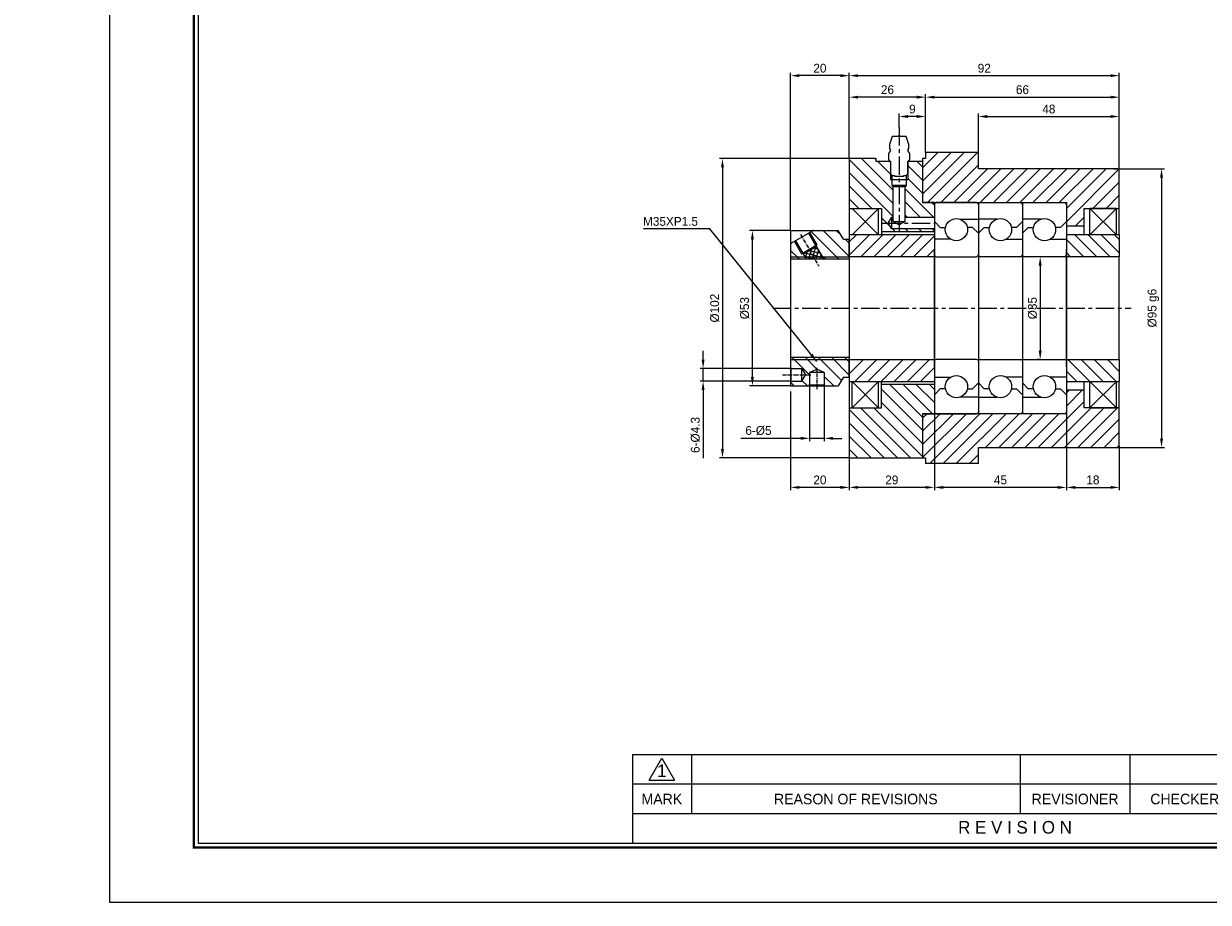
# Model space of a CAD drawing. Header units: millimetres. Extents: x -29 to 5648, y -387 to 3949.
# Tile 1 of 5: x -29 to 374, y 0 to 299. Entities that reach past the tile are written whole.
import ezdxf
from ezdxf.enums import TextEntityAlignment as Align

# ---------------------------------------------------------------- set-up
doc = ezdxf.new("R2010")
doc.units = ezdxf.units.MM
doc.linetypes.add('CENTER', pattern=[2, 1.25, -0.25, 0.25, -0.25])
doc.layers.get('0').update_dxf_attribs({"linetype": 'CONTINUOUS'})
doc.layers.get('Defpoints').update_dxf_attribs({"linetype": 'CONTINUOUS'})
for name, color, linetype in [('5', 7, 'CONTINUOUS'), ('7', 7, 'CONTINUOUS'), ('center', 1, 'CENTER'), ('OUTLINE', 7, 'CONTINUOUS')]:
    doc.layers.add(name, color=color, linetype=linetype)
doc.dimstyles.new('3', dxfattribs={"dimtxt": 3, "dimasz": 3, "dimexe": 1, "dimexo": 0, "dimgap": 1, "dimtad": 1, "dimdec": 3, "dimzin": 11, "dimdsep": 46, "dimtxsty": 'Standard', "dimcen": 0, "dimclrd": 5, "dimclre": 5, "dimclrt": 3, "dimadec": 0, "dimazin": 0, "dimtfac": 0.6, "dimtdec": 3, "dimtmove": 0, "dimatfit": 3, "dimfxl": 1.25, "dimtolj": 1, "dimtzin": 11, "dimarcsym": 0})

# ---------------------------------------------------------------- blocks, each defined once
blk = doc.blocks.new('란표제')
at = {"layer": '5', "ltscale": 0.5}
blk.add_line((80.6, 22.75), (80.6, 9.1), dxfattribs=at)
at = {"layer": '7', "color": 0}
for p, q in [((0, 273), (0, 0)), ((0, 0), (386.1, 0))]:
    blk.add_line(p, q, dxfattribs=at)
at = {"layer": '7'}
for p, q in [((208, 22.75), (80.6, 22.75)), ((83.2, 18.86), (85.15, 22.24)), ((85.15, 22.24), (87.1, 18.86)), ((89.7, 22.75), (89.7, 13.65)), ((140.4, 22.75), (140.4, 13.65)), ((157.3, 22.75), (157.3, 13.65)), ((83.2, 18.86), (87.1, 18.86)), ((191.1, 18.2), (80.6, 18.2)), ((191.1, 13.65), (80.6, 13.65))]:
    blk.add_line(p, q, dxfattribs=at)
at = {"layer": '7', "const_width": 0.325}
blk.add_lwpolyline([(377.65, 8.45), (377.65, 264.55), (13, 264.55), (13, 8.45)], close=True, dxfattribs=at)
at = {"layer": '7'}
blk.add_lwpolyline([(377, 9.1), (377, 263.9), (13.65, 263.9), (13.65, 9.1)], close=True, dxfattribs=at)
at = {"layer": '5', "ltscale": 0.5}
for tag, p, height in [('TITLE', (308.32, 31.73), 3.25), ('도번', (326.54, 20.34), 3.25), ('SCALE', (329.92, 12.42), 1.56), ('DATE', (360.13, 12.36), 1.56)]:
    blk.add_attdef(tag, p, '', height=height, dxfattribs=at)
at = {"layer": '7'}
for s, height, p in [('1', 1.95, (85.15, 20.29)), ('MARK', 1.625, (85.15, 15.93)), ('REASON OF REVISIONS', 1.625, (115.05, 15.93)), ('REVISIONER', 1.625, (148.85, 15.93)), ('CHECKER', 1.625, (165.75, 15.93)), ('R E V I S I O N', 1.95, (139.59, 11.57))]:
    blk.add_text(s, height=height, dxfattribs=at).set_placement(p, align=Align.MIDDLE_CENTER)
for tag, p in [('필렛', (233.03, 14.17)), ('모따기', (233.03, 10.79))]:
    blk.add_attdef(tag, text='', height=1.5, dxfattribs=at).set_placement(p, align=Align.MIDDLE_LEFT)
blk = doc.blocks.new('*D3776')
at = {"color": 5, "lineweight": -2, "ltscale": 5}
for p, q in [((269.02, 264.18), (269.02, 268.85)), ((275.02, 267.85), (272.02, 267.85)), ((278.02, 255.53), (278.02, 268.85))]:
    blk.add_line(p, q, dxfattribs=at)
at = {"color": 5}
for points in [[(272.02, 268.35), (272.02, 267.35), (269.02, 267.85)], [(275.02, 267.35), (275.02, 268.35), (278.02, 267.85)]]:
    blk.add_solid(points, dxfattribs=at)
at = {"layer": 'Defpoints', "color": 0}
for p in [(269.02, 267.85), (269.02, 264.18), (278.02, 255.53)]:
    blk.add_point(p, dxfattribs=at)
at = {"color": 3, "ltscale": 5, "insert": (273.52, 270.38), "char_height": 3, "attachment_point": 5}
blk.add_mtext('\\A1;9', dxfattribs=at)
blk = doc.blocks.new('*D3777')
at = {"color": 5, "lineweight": -2, "ltscale": 5}
for p, q in [((252.02, 253.53), (252.02, 275.44)), ((275.02, 274.44), (255.02, 274.44)), ((278.02, 255.53), (278.02, 275.44))]:
    blk.add_line(p, q, dxfattribs=at)
at = {"color": 5}
for points in [[(255.02, 274.94), (255.02, 273.94), (252.02, 274.44)], [(275.02, 273.94), (275.02, 274.94), (278.02, 274.44)]]:
    blk.add_solid(points, dxfattribs=at)
at = {"layer": 'Defpoints', "color": 0}
for p in [(252.02, 274.44), (278.02, 255.53), (252.02, 253.53)]:
    blk.add_point(p, dxfattribs=at)
at = {"color": 3, "ltscale": 5, "insert": (265.02, 276.98), "char_height": 3, "attachment_point": 5}
blk.add_mtext('\\A1;26', dxfattribs=at)
blk = doc.blocks.new('*D3778')
at = {"color": 5, "lineweight": -2, "ltscale": 5}
for p, q in [((278.02, 255.53), (278.02, 275.44)), ((281.02, 274.44), (341.02, 274.44)), ((344.02, 249.53), (344.02, 275.44))]:
    blk.add_line(p, q, dxfattribs=at)
at = {"color": 5}
for points in [[(281.02, 274.94), (281.02, 273.94), (278.02, 274.44)], [(341.02, 273.94), (341.02, 274.94), (344.02, 274.44)]]:
    blk.add_solid(points, dxfattribs=at)
at = {"layer": 'Defpoints', "color": 0}
for p in [(344.02, 274.44), (278.02, 255.53), (344.02, 249.53)]:
    blk.add_point(p, dxfattribs=at)
at = {"color": 3, "ltscale": 5, "insert": (311.02, 276.98), "char_height": 3, "attachment_point": 5}
blk.add_mtext('\\A1;66', dxfattribs=at)
blk = doc.blocks.new('*D3779')
at = {"color": 5, "lineweight": -2, "ltscale": 5}
for p, q in [((296.02, 255.53), (296.02, 268.85)), ((299.02, 267.85), (341.02, 267.85)), ((344.02, 249.53), (344.02, 268.85))]:
    blk.add_line(p, q, dxfattribs=at)
at = {"color": 5}
for points in [[(299.02, 268.35), (299.02, 267.35), (296.02, 267.85)], [(341.02, 267.35), (341.02, 268.35), (344.02, 267.85)]]:
    blk.add_solid(points, dxfattribs=at)
at = {"layer": 'Defpoints', "color": 0}
for p in [(344.02, 267.85), (296.02, 255.53), (344.02, 249.53)]:
    blk.add_point(p, dxfattribs=at)
at = {"color": 3, "ltscale": 5, "insert": (320.02, 270.38), "char_height": 3, "attachment_point": 5}
blk.add_mtext('\\A1;48', dxfattribs=at)
blk = doc.blocks.new('*D3780')
at = {"color": 5, "lineweight": -2, "ltscale": 5}
for p, q in [((232.02, 229.03), (232.02, 282.77)), ((252.02, 253.53), (252.02, 282.77)), ((249.02, 281.77), (235.02, 281.77))]:
    blk.add_line(p, q, dxfattribs=at)
at = {"color": 5}
for points in [[(235.02, 282.27), (235.02, 281.27), (232.02, 281.77)], [(249.02, 281.27), (249.02, 282.27), (252.02, 281.77)]]:
    blk.add_solid(points, dxfattribs=at)
at = {"layer": 'Defpoints', "color": 0}
for p in [(232.02, 281.77), (252.02, 253.53), (232.02, 229.03)]:
    blk.add_point(p, dxfattribs=at)
at = {"color": 3, "ltscale": 5, "insert": (242.02, 284.3), "char_height": 3, "attachment_point": 5}
blk.add_mtext('\\A1;20', dxfattribs=at)
blk = doc.blocks.new('*D3781')
at = {"color": 5, "lineweight": -2, "ltscale": 5}
for p, q in [((252.02, 253.53), (252.02, 282.77)), ((344.02, 249.53), (344.02, 282.77)), ((255.02, 281.77), (341.02, 281.77))]:
    blk.add_line(p, q, dxfattribs=at)
at = {"color": 5}
for points in [[(255.02, 282.27), (255.02, 281.27), (252.02, 281.77)], [(341.02, 281.27), (341.02, 282.27), (344.02, 281.77)]]:
    blk.add_solid(points, dxfattribs=at)
at = {"layer": 'Defpoints', "color": 0}
for p in [(344.02, 281.77), (252.02, 253.53), (344.02, 249.53)]:
    blk.add_point(p, dxfattribs=at)
at = {"color": 3, "ltscale": 5, "insert": (298.02, 284.3), "char_height": 3, "attachment_point": 5}
blk.add_mtext('\\A1;92', dxfattribs=at)
blk = doc.blocks.new('*D3782')
at = {"color": 5, "lineweight": -2, "ltscale": 5}
for p, q in [((326.02, 166.53), (326.02, 140.43)), ((344.02, 155.53), (344.02, 140.43)), ((329.02, 141.43), (341.02, 141.43))]:
    blk.add_line(p, q, dxfattribs=at)
at = {"color": 5}
for points in [[(329.02, 141.93), (329.02, 140.93), (326.02, 141.43)], [(341.02, 140.93), (341.02, 141.93), (344.02, 141.43)]]:
    blk.add_solid(points, dxfattribs=at)
at = {"layer": 'Defpoints', "color": 0}
for p in [(326.02, 166.53), (344.02, 155.53), (344.02, 141.43)]:
    blk.add_point(p, dxfattribs=at)
at = {"color": 3, "ltscale": 5, "insert": (335.02, 143.97), "char_height": 3, "attachment_point": 5}
blk.add_mtext('\\A1;18', dxfattribs=at)
blk = doc.blocks.new('*D3783')
at = {"color": 5, "lineweight": -2, "ltscale": 5}
for p, q in [((281.02, 166.53), (281.02, 140.43)), ((326.02, 166.53), (326.02, 140.43)), ((323.02, 141.43), (284.02, 141.43))]:
    blk.add_line(p, q, dxfattribs=at)
at = {"color": 5}
for points in [[(284.02, 141.93), (284.02, 140.93), (281.02, 141.43)], [(323.02, 140.93), (323.02, 141.93), (326.02, 141.43)]]:
    blk.add_solid(points, dxfattribs=at)
at = {"layer": 'Defpoints', "color": 0}
for p in [(281.02, 166.53), (326.02, 166.53), (281.02, 141.43)]:
    blk.add_point(p, dxfattribs=at)
at = {"color": 3, "ltscale": 5, "insert": (303.52, 143.97), "char_height": 3, "attachment_point": 5}
blk.add_mtext('\\A1;45', dxfattribs=at)
blk = doc.blocks.new('*D3784')
at = {"color": 5, "lineweight": -2, "ltscale": 5}
for p, q in [((281.02, 166.53), (281.02, 140.43)), ((252.02, 151.53), (252.02, 140.43)), ((278.02, 141.43), (255.02, 141.43))]:
    blk.add_line(p, q, dxfattribs=at)
at = {"color": 5}
for points in [[(255.02, 141.93), (255.02, 140.93), (252.02, 141.43)], [(278.02, 140.93), (278.02, 141.93), (281.02, 141.43)]]:
    blk.add_solid(points, dxfattribs=at)
at = {"layer": 'Defpoints', "color": 0}
for p in [(281.02, 166.53), (252.02, 151.53), (252.02, 141.43)]:
    blk.add_point(p, dxfattribs=at)
at = {"color": 3, "ltscale": 5, "insert": (266.52, 143.96), "char_height": 3, "attachment_point": 5}
blk.add_mtext('\\A1;29', dxfattribs=at)
blk = doc.blocks.new('*D3785')
at = {"color": 5, "lineweight": -2, "ltscale": 5}
for p, q in [((232.02, 174.16), (232.02, 140.43)), ((252.02, 151.53), (252.02, 140.43)), ((249.02, 141.43), (235.02, 141.43))]:
    blk.add_line(p, q, dxfattribs=at)
at = {"color": 5}
for points in [[(235.02, 141.93), (235.02, 140.93), (232.02, 141.43)], [(249.02, 140.93), (249.02, 141.93), (252.02, 141.43)]]:
    blk.add_solid(points, dxfattribs=at)
at = {"layer": 'Defpoints', "color": 0}
for p in [(232.02, 174.16), (252.02, 151.53), (232.02, 141.43)]:
    blk.add_point(p, dxfattribs=at)
at = {"color": 3, "ltscale": 5, "insert": (242.02, 143.96), "char_height": 3, "attachment_point": 5}
blk.add_mtext('\\A1;20', dxfattribs=at)
blk = doc.blocks.new('*D3786')
at = {"color": 5, "lineweight": -2, "ltscale": 5}
for p, q in [((342.18, 250.03), (359.4, 250.03)), ((358.4, 247.03), (358.4, 158.03)), ((343.52, 155.03), (359.4, 155.03))]:
    blk.add_line(p, q, dxfattribs=at)
at = {"color": 5}
for points in [[(358.9, 247.03), (357.9, 247.03), (358.4, 250.03)], [(357.9, 158.03), (358.9, 158.03), (358.4, 155.03)]]:
    blk.add_solid(points, dxfattribs=at)
at = {"layer": 'Defpoints', "color": 0}
for p in [(342.18, 250.03), (343.52, 155.03), (358.4, 155.03)]:
    blk.add_point(p, dxfattribs=at)
at = {"color": 3, "ltscale": 5, "insert": (355.61, 202.53), "char_height": 3, "attachment_point": 5, "rotation": 90}
blk.add_mtext('\\A1;%%C95 g6', dxfattribs=at)
blk = doc.blocks.new('*D3787')
at = {"color": 5, "lineweight": -2, "ltscale": 5}
for p, q in [((232.02, 229.03), (218.03, 229.03)), ((219.03, 179.03), (219.03, 226.03)), ((232.02, 176.03), (218.03, 176.03))]:
    blk.add_line(p, q, dxfattribs=at)
at = {"color": 5}
for points in [[(219.53, 226.03), (218.53, 226.03), (219.03, 229.03)], [(218.53, 179.03), (219.53, 179.03), (219.03, 176.03)]]:
    blk.add_solid(points, dxfattribs=at)
at = {"layer": 'Defpoints', "color": 0}
for p in [(219.03, 229.03), (232.02, 229.03), (232.02, 176.03)]:
    blk.add_point(p, dxfattribs=at)
at = {"color": 3, "ltscale": 5, "insert": (216.41, 202.53), "char_height": 3, "attachment_point": 5, "rotation": 90}
blk.add_mtext('\\A1;%%C53', dxfattribs=at)
blk = doc.blocks.new('*D3788')
at = {"color": 5, "lineweight": -2, "ltscale": 5}
for p, q in [((252.02, 253.53), (207.83, 253.53)), ((208.83, 250.53), (208.83, 154.53)), ((252.02, 151.53), (207.83, 151.53))]:
    blk.add_line(p, q, dxfattribs=at)
at = {"color": 5}
for points in [[(209.33, 250.53), (208.33, 250.53), (208.83, 253.53)], [(208.33, 154.53), (209.33, 154.53), (208.83, 151.53)]]:
    blk.add_solid(points, dxfattribs=at)
at = {"layer": 'Defpoints', "color": 0}
for p in [(252.02, 253.53), (208.83, 151.53), (252.02, 151.53)]:
    blk.add_point(p, dxfattribs=at)
at = {"color": 3, "ltscale": 5, "insert": (206.21, 202.53), "char_height": 3, "attachment_point": 5, "rotation": 90}
blk.add_mtext('\\A1;%%C102', dxfattribs=at)
blk = doc.blocks.new('*D3789')
at = {"layer": 'Defpoints', "color": 0}
for p in [(238.52, 176.37), (243.52, 176.37), (238.52, 158.15)]:
    blk.add_point(p, dxfattribs=at)
at = {"layer": 'OUTLINE', "color": 5, "lineweight": -2, "ltscale": 5}
for p, q in [((238.52, 176.37), (238.52, 157.15)), ((243.52, 176.37), (243.52, 157.15)), ((235.52, 158.15), (215.08, 158.15)), ((243.52, 158.15), (238.52, 158.15)), ((246.52, 158.15), (249.52, 158.15))]:
    blk.add_line(p, q, dxfattribs=at)
at = {"layer": 'OUTLINE', "color": 5}
for points in [[(235.52, 157.65), (235.52, 158.65), (238.52, 158.15)], [(246.52, 158.65), (246.52, 157.65), (243.52, 158.15)]]:
    blk.add_solid(points, dxfattribs=at)
at = {"layer": 'OUTLINE', "color": 3, "ltscale": 5, "insert": (221.08, 160.77), "char_height": 3, "attachment_point": 5}
blk.add_mtext('\\A1;6-%%c5', dxfattribs=at)
blk = doc.blocks.new('*D3790')
at = {"layer": 'Defpoints', "color": 0}
for p in [(202.22, 181.93), (232.25, 181.93), (232.25, 177.63)]:
    blk.add_point(p, dxfattribs=at)
at = {"layer": 'OUTLINE', "color": 5, "lineweight": -2, "ltscale": 5}
for p, q in [((202.22, 184.93), (202.22, 187.93)), ((232.25, 181.93), (201.22, 181.93)), ((202.22, 177.63), (202.22, 181.93)), ((232.25, 177.63), (201.22, 177.63)), ((202.22, 174.63), (202.22, 151.44))]:
    blk.add_line(p, q, dxfattribs=at)
at = {"layer": 'OUTLINE', "color": 5}
for points in [[(201.72, 184.93), (202.72, 184.93), (202.22, 181.93)], [(202.72, 174.63), (201.72, 174.63), (202.22, 177.63)]]:
    blk.add_solid(points, dxfattribs=at)
at = {"layer": 'OUTLINE', "color": 3, "ltscale": 5, "insert": (199.61, 159.3), "char_height": 3, "attachment_point": 5, "rotation": 90}
blk.add_mtext('\\A1;6-%%c4.3', dxfattribs=at)
blk = doc.blocks.new('*D3792')
at = {"color": 5, "lineweight": -2, "ltscale": 5}
for p, q in [((317.06, 220.03), (316.06, 220.03)), ((317.06, 217.03), (317.06, 188.03)), ((317.06, 185.03), (316.06, 185.03))]:
    blk.add_line(p, q, dxfattribs=at)
at = {"color": 5}
for points in [[(317.56, 217.03), (316.56, 217.03), (317.06, 220.03)], [(316.56, 188.03), (317.56, 188.03), (317.06, 185.03)]]:
    blk.add_solid(points, dxfattribs=at)
at = {"layer": 'Defpoints', "color": 0}
for p in [(317.06, 220.03), (317.06, 185.03), (317.06, 185.03)]:
    blk.add_point(p, dxfattribs=at)
at = {"color": 3, "ltscale": 5, "insert": (314.45, 202.53), "char_height": 3, "attachment_point": 5, "rotation": 90}
blk.add_mtext('\\A1;%%C35', dxfattribs=at)

msp = doc.modelspace()

# ---------------------------------------------------------------- hatches: boundary and pattern name
at = {"ltscale": 5, "transparency": 33554687}
h = msp.add_hatch(dxfattribs=at)
h.set_pattern_fill('ANSI31', color=5, style=0)
h.set_pattern_definition([(45, (-1500.166, 1270.5176), (-2.245064, 2.245064), [])])
h.paths.add_polyline_path([(295.4223, 238.5334), (296.6196, 238.5334), (310.0227, 238.5334), (311.6209, 238.5334), (325.0209, 238.5334), (326.0209, 238.5334), (326.0209, 237.5334), (326.0209, 231.9984), (326.0209, 230.5334), (332.0209, 230.5334), (332.0209, 236.5334), (334.0209, 236.5334), (343.0209, 236.5334), (344.0209, 236.5334), (344.0209, 249.5334), (343.5209, 250.0334), (296.0209, 250.0334), (296.0209, 255.5334), (278.0209, 255.5334), (278.0209, 253.5334), (277.0209, 253.5334), (277.0209, 252.5334), (277.0209, 249.2834), (277.0209, 243.5334), (277.0209, 243.0334), (277.0209, 242.7834), (277.0209, 238.5334), (281.0209, 238.5334), (282.0192, 238.5334)])
h.paths.add_polyline_path([(282.0192, 166.5334), (281.0209, 166.5334), (277.0209, 166.5334), (277.0209, 162.2834), (277.0209, 162.0334), (277.0209, 161.5334), (277.0209, 155.7834), (277.0209, 151.5334), (278.0209, 151.5334), (278.0209, 149.5334), (296.0209, 149.5334), (296.0209, 155.0334), (343.5209, 155.0334), (344.0209, 155.5334), (344.0209, 168.5334), (343.0209, 168.5334), (334.0209, 168.5334), (332.0209, 168.5334), (332.0209, 174.5334), (326.0209, 174.5334), (326.0209, 173.0683), (326.0209, 167.5334), (326.0209, 166.5334), (325.0209, 166.5334), (311.6196, 166.5334), (310.0209, 166.5334), (296.6196, 166.5334), (295.4223, 166.5334)])
h = msp.add_hatch(dxfattribs=at)
h.set_pattern_fill('ANSI31', color=5, angle=90, style=0)
h.set_pattern_definition([(135, (-1365.8394, 1368.1985), (-2.245064, -2.245064), [])])
h.paths.add_polyline_path([(281.0209, 233.5334), (281.0209, 237.5343), (281.0209, 238.5334), (277.0209, 238.5334), (277.0209, 242.7834), (277.0209, 243.0334), (277.0209, 243.5334), (277.0209, 249.2834), (277.0209, 252.5334), (272.0209, 252.5334), (272.0209, 248.2969), (272.0209, 246.2834), (271.5209, 246.2834), (271.5209, 244.2834), (271.0209, 243.9829), (271.0209, 233.5334)])
h.paths.add_polyline_path([(266.5209, 229.5334), (265.3192, 231.5334), (266.5209, 233.5334), (267.0209, 233.5334), (267.0209, 243.9829), (266.5209, 244.2834), (266.5209, 246.2834), (266.0209, 246.2834), (266.0209, 248.2969), (266.0209, 252.5334), (261.0209, 252.5334), (261.0209, 253.5334), (252.0209, 253.5334), (252.0209, 236.5334), (253.0209, 236.5334), (262.0209, 236.5334), (263.0209, 236.5334), (263.0209, 228.5334), (281.0209, 228.5334), (281.0209, 229.5334), (269.0209, 229.5334)])
h.paths.add_polyline_path([(277.0209, 161.5334), (277.0209, 162.0334), (277.0209, 162.2834), (277.0209, 166.5334), (281.0209, 166.5334), (281.0209, 167.5325), (281.0209, 173.0683), (281.0209, 176.5334), (263.0209, 176.5334), (263.0209, 168.5334), (262.0209, 168.5334), (253.0209, 168.5334), (252.0209, 168.5334), (252.0209, 151.5334), (277.0209, 151.5334), (277.0209, 155.7834)])
h = msp.add_hatch(dxfattribs=at)
h.set_pattern_fill('ANSI31', color=5, style=0)
h.set_pattern_definition([(45, (-3572.069, 2265.1015), (-2.245064, 2.245064), [])])
h.paths.add_polyline_path([(281.0209, 220.0334), (281.0209, 220.6334), (281.0209, 226.0334), (281.0209, 227.5334), (263.0209, 227.5334), (262.0209, 227.5334), (253.0209, 227.5334), (252.0209, 227.5334), (252.0209, 226.0334), (252.0209, 220.0334)])
h.paths.add_polyline_path([(252.0209, 185.0334), (252.0209, 179.0334), (252.0209, 177.5334), (253.0209, 177.5334), (262.0209, 177.5334), (263.0209, 177.5334), (273.0209, 177.5334), (281.0209, 177.5334), (281.0209, 179.0334), (281.0209, 182.5334), (281.0209, 184.4334), (281.0209, 185.0334)])
h = msp.add_hatch(dxfattribs=at)
h.set_pattern_fill('ANSI31', color=5, angle=90, style=0)
h.set_pattern_definition([(135, (-3572.069, 2265.1015), (-2.245064, -2.245064), [])])
h.paths.add_polyline_path([(332.0209, 227.5334), (326.0209, 227.5334), (326.0209, 226.0334), (326.0209, 220.6334), (326.0209, 220.0334), (344.0209, 220.0334), (344.0209, 227.5334), (343.0209, 227.5334), (334.0209, 227.5334)])
h.paths.add_polyline_path([(344.0209, 177.5334), (344.0209, 185.0334), (326.0209, 185.0334), (326.0209, 184.4334), (326.0209, 179.0334), (326.0209, 177.5334), (332.0209, 177.5334), (334.0209, 177.5334), (343.0209, 177.5334)])
at = {"layer": 'OUTLINE', "ltscale": 5}
h = msp.add_hatch(dxfattribs=at)
h.set_pattern_fill('ANSI31', color=5, angle=90, style=0)
h.set_pattern_definition([(135, (-3695.2154, -839.128), (-2.245064, -2.245064), [])])
h.paths.add_polyline_path([(252.0209, 226.0334), (250.0209, 226.0334), (248.2889, 229.0334), (239.9156, 229.0334, 0.1316525), (239.7281, 228.9831), (238.5161, 228.2834), (240.9536, 224.0615), (240.8163, 223.5492), (240.7514, 223.5117), (242.7596, 220.0334), (252.0209, 220.0334)])
h.paths.add_polyline_path([(233.32, 225.2834), (232.2084, 224.6416, 0.26794919), (232.0209, 224.3169), (232.0209, 220.0334), (236.8707, 220.0334), (236.3347, 220.9617), (236.2697, 220.9242), (235.7575, 221.0615)])
h.paths.add_polyline_path([(252.0209, 220.0334), (242.7596, 220.0334), (243.1926, 219.2834), (252.0209, 219.2834)])
h.paths.add_polyline_path([(236.8707, 220.0334), (232.0209, 220.0334), (232.0209, 219.2834), (237.3037, 219.2834)])
h.paths.add_polyline_path([(252.0209, 185.0334), (232.0209, 185.0334), (232.0209, 182.1232), (232.2536, 181.9334), (235.8783, 181.9334), (237.1658, 179.7834), (238.5209, 179.7834), (238.5209, 180.6447), (241.0209, 181.7755), (243.5209, 180.6447), (243.5209, 176.3698), (243.7989, 176.0334), (248.2889, 176.0334), (250.0209, 179.0334), (252.0209, 179.0334)])
h.paths.add_polyline_path([(252.0209, 185.7834), (232.0209, 185.7834), (232.0209, 185.0334), (252.0209, 185.0334)])
h.paths.add_polyline_path([(238.5209, 179.7834), (237.1658, 179.7834), (235.8783, 177.6334), (232.2536, 177.6334), (232.0209, 177.4435), (232.0209, 176.0334), (238.2429, 176.0334), (238.5209, 176.3698)])
at = {"layer": 'OUTLINE'}
h = msp.add_hatch(dxfattribs=at)
h.set_pattern_fill('ANSI37', color=5, scale=9.75, angle=30, style=0)
h.set_pattern_definition([(75, (94.3174, 40.0374), (-1.177222, 0.315436), []), (165, (94.3174, 40.0374), (-0.315436, -1.177222), [])])
h.paths.add_polyline_path([(237.3037, 219.2834), (240.2482, 219.2834), (238.543, 222.2367), (236.3347, 220.9617)])
h.paths.add_polyline_path([(240.2482, 219.2834), (243.1926, 219.2834), (240.7514, 223.5117), (238.543, 222.2367)])

# ---------------------------------------------------------------- linework, layer by layer
at = {"ltscale": 5}
for p, q in [((296.0209, 255.5334), (278.0209, 255.5334)), ((271.5209, 244.2834), (271.5209, 247.7969)), ((267.0209, 232.0334), (267.0209, 243.9829)), ((267.0209, 243.9829), (271.0209, 243.9829)), ((271.0209, 232.0334), (271.0209, 243.9829)), ((267.0209, 232.0334), (271.0209, 232.0334)), ((296.0209, 149.5334), (278.0209, 149.5334))]:
    msp.add_line(p, q, dxfattribs=at)
at = {"color": 5}
for p, q in [((266.0209, 252.2834), (266.0209, 246.2834)), ((272.0209, 252.2834), (272.0209, 246.2834))]:
    msp.add_line(p, q, dxfattribs=at)
for p, q in [((272.0209, 246.2834), (266.0209, 246.2834)), ((266.5209, 247.7969), (266.5209, 244.2834)), ((266.5209, 244.2834), (267.0209, 243.9829)), ((271.5209, 244.2834), (266.5209, 244.2834)), ((271.0209, 243.9829), (271.5209, 244.2834)), ((281.0209, 237.9334), (281.0209, 167.1334)), ((281.0209, 237.9334), (281.0209, 167.1334)), ((296.0209, 237.9334), (296.0209, 167.1334)), ((296.0209, 237.9334), (296.0209, 167.1334)), ((311.0209, 237.9334), (311.0209, 167.1334)), ((311.0209, 237.9334), (311.0209, 167.1334)), ((311.0209, 237.9334), (311.0209, 167.1334)), ((326.0209, 237.9334), (326.0209, 167.1334)), ((267.0209, 232.0334), (269.0209, 230.8786)), ((271.0209, 232.0334), (269.0209, 230.8786))]:
    msp.add_line(p, q)
at = {"color": 7, "linetype": 'Continuous', "lineweight": 15}
for p, q in [((265.3192, 231.5334), (266.5209, 233.5334)), ((266.5209, 229.5334), (265.3192, 231.5334)), ((266.5209, 229.5334), (266.5209, 233.5334)), ((266.5209, 233.5334), (267.0209, 233.5334)), ((271.0209, 233.5334), (281.0209, 233.5334)), ((281.0209, 229.5334), (266.5209, 229.5334)), ((281.0209, 182.5334), (281.0209, 222.5334)), ((326.0209, 182.5334), (326.0209, 222.5334))]:
    msp.add_line(p, q, dxfattribs=at)
at = {"layer": 'center', "ltscale": 5}
for p, q in [((269.0209, 264.1834), (269.0209, 228.8786)), ((263.3192, 231.5334), (281.0209, 231.5334)), ((226.0209, 202.5334), (348.0209, 202.5334))]:
    msp.add_line(p, q, dxfattribs=at)
at = {"layer": 'center'}
for p, q in [((235.4549, 227.5855), (241.6747, 216.8126)), ((241.0209, 182.1974), (241.0209, 174.8192)), ((229.2486, 179.7834), (238.8869, 179.7834))]:
    msp.add_line(p, q, dxfattribs=at)
at = {"layer": 'OUTLINE'}
for p, q in [((266.6209, 261.0334), (265.7209, 258.3334)), ((265.7209, 258.3334), (265.7209, 257.0334)), ((268.6209, 261.0334), (266.6209, 261.0334)), ((271.4209, 261.0334), (269.4209, 261.0334)), ((272.3209, 258.3334), (271.4209, 261.0334)), ((272.3209, 257.0334), (272.3209, 258.3334)), ((265.5209, 253.0334), (265.5209, 255.3367)), ((272.5209, 255.3367), (272.5209, 253.0334)), ((278.0209, 255.5334), (278.0209, 253.5334)), ((296.0209, 250.0334), (296.0209, 255.5334)), ((261.0209, 253.5334), (252.0209, 253.5334)), ((252.0209, 253.5334), (252.0209, 168.5334)), ((261.0209, 253.5334), (261.0209, 252.5334)), ((266.0209, 252.5334), (261.0209, 252.5334)), ((265.5209, 253.0334), (266.0209, 252.5334)), ((266.0209, 252.5334), (266.0209, 248.2969)), ((272.0209, 252.5334), (272.5209, 253.0334)), ((277.0209, 252.5334), (272.0209, 252.5334)), ((272.0209, 248.2969), (272.0209, 252.5334)), ((277.0209, 253.5334), (277.0209, 249.2834)), ((277.0209, 253.5334), (277.0209, 243.0334)), ((278.0209, 253.5334), (277.0209, 253.5334)), ((266.0209, 248.2969), (266.6344, 247.6834)), ((266.6344, 247.6834), (267.4645, 247.6834)), ((267.4645, 247.6834), (267.4645, 247.5853)), ((267.5164, 247.5334), (270.5254, 247.5334)), ((270.5773, 247.6834), (271.4074, 247.6834)), ((270.5773, 247.5853), (270.5773, 247.6834)), ((271.4074, 247.6834), (272.0209, 248.2969)), ((343.5209, 250.0334), (296.0209, 250.0334)), ((344.0209, 249.5334), (343.5209, 250.0334)), ((344.0209, 236.5334), (344.0209, 249.5334)), ((277.0209, 243.5334), (277.0209, 238.5334)), ((277.0209, 242.7834), (277.0209, 238.5334)), ((281.0209, 238.5334), (277.0209, 238.5334)), ((277.0209, 238.5334), (326.0209, 238.5334)), ((281.0209, 238.5334), (281.0209, 166.5334)), ((295.4209, 238.5334), (281.6209, 238.5334)), ((296.6209, 238.5334), (310.4209, 238.5334)), ((311.6209, 238.5334), (325.4209, 238.5334)), ((326.0209, 238.5334), (326.0209, 166.5334)), ((252.0209, 236.5334), (263.0209, 236.5334)), ((262.0209, 227.5334), (262.0209, 236.5334)), ((263.0209, 236.5334), (263.0209, 227.5334)), ((332.0209, 236.5334), (344.0209, 236.5334)), ((332.0209, 230.5334), (332.0209, 236.5334)), ((343.0209, 236.5334), (334.0209, 236.5334)), ((334.0209, 227.5334), (334.0209, 236.5334)), ((343.0209, 227.5334), (343.0209, 236.5334)), ((344.0209, 227.5334), (344.0209, 236.5334)), ((281.0209, 232.0334), (283.0209, 230.0334)), ((283.0209, 230.0334), (284.7957, 230.0334)), ((289.7375, 232.8834), (296.0209, 232.8834)), ((294.0209, 230.0334), (292.2462, 230.0334)), ((296.0209, 228.0334), (294.0209, 230.0334)), ((302.3044, 232.8834), (296.0209, 232.8834)), ((296.0209, 228.0334), (298.0209, 230.0334)), ((298.0209, 230.0334), (299.7957, 230.0334)), ((309.0209, 230.0334), (307.2462, 230.0334)), ((311.0209, 232.0334), (309.0209, 230.0334)), ((317.3044, 232.8834), (311.0209, 232.8834)), ((311.0209, 228.0334), (313.0209, 230.0334)), ((313.0209, 230.0334), (314.7957, 230.0334)), ((324.0209, 230.0334), (322.2462, 230.0334)), ((326.0209, 232.0334), (324.0209, 230.0334)), ((326.0209, 230.5334), (332.0209, 230.5334)), ((332.0209, 227.5334), (332.0209, 230.5334)), ((232.0209, 229.0334), (232.0209, 176.0334)), ((232.0209, 229.0334), (248.2889, 229.0334)), ((232.2084, 224.6416), (239.7281, 228.9831)), ((238.1264, 228.0584), (243.1926, 219.2834)), ((238.5161, 228.2834), (240.9536, 224.0615)), ((250.0209, 226.0334), (248.2889, 229.0334)), ((250.0209, 226.0334), (252.0209, 226.0334)), ((281.0209, 227.5334), (252.0209, 227.5334)), ((252.0209, 220.0334), (252.0209, 226.0334)), ((252.0209, 226.0334), (252.0209, 179.0334)), ((281.0209, 228.5334), (263.0209, 228.5334)), ((286.5518, 226.0334), (281.0209, 226.0334)), ((305.4901, 226.0334), (311.0209, 226.0334)), ((320.4901, 226.0334), (326.0209, 226.0334)), ((344.0209, 227.5334), (326.0209, 227.5334)), ((343.0209, 227.5334), (334.0209, 227.5334)), ((344.0209, 227.5334), (344.0209, 220.0334)), ((233.32, 225.2834), (235.7575, 221.0615)), ((233.7097, 225.5084), (237.3037, 219.2834)), ((235.7575, 221.0615), (240.9536, 224.0615)), ((236.2697, 220.9242), (240.8163, 223.5492)), ((240.8163, 223.5492), (240.9536, 224.0615)), ((232.0209, 219.2834), (252.0209, 219.2834)), ((236.2697, 220.9242), (235.7575, 221.0615)), ((281.0209, 220.0334), (252.0209, 220.0334)), ((252.0209, 220.0334), (252.0209, 185.0334)), ((281.6209, 220.0334), (295.4209, 220.0334)), ((310.4209, 220.0334), (296.6209, 220.0334)), ((325.4209, 220.0334), (311.6209, 220.0334)), ((344.0209, 220.0334), (326.0209, 220.0334)), ((344.0209, 185.0334), (344.0209, 220.0334)), ((232.0209, 185.7834), (252.0209, 185.7834)), ((232.0209, 182.1232), (232.2536, 181.9334)), ((232.2536, 181.9334), (235.8783, 181.9334)), ((232.2536, 177.6334), (232.2536, 181.9334)), ((235.8769, 181.9357), (237.1658, 179.7834)), ((235.8783, 177.6334), (235.8783, 181.9334)), ((238.5209, 180.6447), (241.0209, 181.7755)), ((243.5209, 180.6447), (241.0209, 181.7755)), ((252.0209, 185.0334), (281.0209, 185.0334)), ((252.0209, 179.0334), (252.0209, 185.0334)), ((295.4209, 185.0334), (281.6209, 185.0334)), ((296.6209, 185.0334), (310.4209, 185.0334)), ((311.6209, 185.0334), (325.4209, 185.0334)), ((326.0209, 185.0334), (344.0209, 185.0334)), ((344.0209, 185.0334), (344.0209, 177.5334)), ((232.0209, 177.4435), (232.2536, 177.6334)), ((232.2536, 177.6334), (235.8783, 177.6334)), ((235.8783, 177.6334), (237.1658, 179.7834)), ((238.5209, 180.6447), (238.5209, 176.3698)), ((243.5209, 180.6447), (238.5209, 180.6447)), ((243.5209, 180.6447), (243.5209, 176.3698)), ((250.0209, 179.0334), (248.2889, 176.0334)), ((250.0209, 179.0334), (252.0209, 179.0334)), ((281.0209, 179.0334), (286.5518, 179.0334)), ((311.0209, 179.0334), (305.4901, 179.0334)), ((326.0209, 179.0334), (320.4901, 179.0334)), ((232.0209, 176.0334), (248.2889, 176.0334)), ((238.2429, 176.0334), (238.5209, 176.3698)), ((238.5209, 176.3698), (243.5209, 176.3698)), ((243.7989, 176.0334), (243.5209, 176.3698)), ((252.0209, 177.5334), (273.0209, 177.5334)), ((252.0209, 177.5334), (281.0209, 177.5334)), ((253.0209, 168.5334), (253.0209, 177.5334)), ((262.0209, 168.5334), (262.0209, 177.5334)), ((263.0209, 168.5334), (263.0209, 177.5334)), ((281.0209, 176.5334), (263.0209, 176.5334)), ((283.0209, 175.0334), (281.0209, 173.0334)), ((284.7957, 175.0334), (283.0209, 175.0334)), ((292.2462, 175.0334), (294.0209, 175.0334)), ((294.0209, 175.0334), (296.0209, 177.0334)), ((298.0209, 175.0334), (296.0209, 177.0334)), ((299.7957, 175.0334), (298.0209, 175.0334)), ((307.2462, 175.0334), (309.0209, 175.0334)), ((309.0209, 175.0334), (311.0209, 173.0334)), ((313.0209, 175.0334), (311.0209, 177.0334)), ((314.7957, 175.0334), (313.0209, 175.0334)), ((322.2462, 175.0334), (324.0209, 175.0334)), ((324.0209, 175.0334), (326.0209, 173.0334)), ((326.0209, 177.5334), (344.0209, 177.5334)), ((332.0209, 174.5334), (326.0209, 174.5334)), ((332.0209, 174.5334), (332.0209, 177.5334)), ((332.0209, 168.5334), (332.0209, 174.5334)), ((334.0209, 177.5334), (343.0209, 177.5334)), ((334.0209, 168.5334), (334.0209, 177.5334)), ((343.0209, 168.5334), (343.0209, 177.5334)), ((344.0209, 168.5334), (344.0209, 177.5334)), ((296.0209, 172.1834), (289.7375, 172.1834)), ((296.0209, 172.1834), (302.3044, 172.1834)), ((311.0209, 172.1834), (317.3044, 172.1834)), ((252.0209, 168.5334), (252.0209, 151.5334)), ((252.0209, 168.5334), (263.0209, 168.5334)), ((277.0209, 166.5334), (281.0209, 166.5334)), ((277.0209, 166.5334), (277.0209, 162.2834)), ((277.0209, 166.5334), (277.0209, 161.5334)), ((326.0209, 166.5334), (277.0209, 166.5334)), ((281.6209, 166.5334), (295.4209, 166.5334)), ((310.4209, 166.5334), (296.6209, 166.5334)), ((325.4209, 166.5334), (311.6209, 166.5334)), ((344.0209, 168.5334), (332.0209, 168.5334)), ((334.0209, 168.5334), (343.0209, 168.5334)), ((344.0209, 155.5334), (344.0209, 168.5334)), ((277.0209, 162.0334), (277.0209, 151.5334)), ((277.0209, 155.7834), (277.0209, 151.5334)), ((296.0209, 155.0334), (343.5209, 155.0334)), ((296.0209, 149.5334), (296.0209, 155.0334)), ((343.5209, 155.0334), (344.0209, 155.5334)), ((252.0209, 151.5334), (277.0209, 151.5334)), ((277.0209, 151.5334), (278.0209, 151.5334)), ((278.0209, 151.5334), (278.0209, 149.5334))]:
    msp.add_line(p, q, dxfattribs=at)
at = {"layer": 'OUTLINE', "ltscale": 5}
for p, q in [((262.0209, 236.5334), (253.0209, 227.5334)), ((253.0209, 236.5334), (262.0209, 227.5334)), ((343.0209, 236.5334), (334.0209, 227.5334)), ((334.0209, 236.5334), (343.0209, 227.5334)), ((262.0209, 177.5334), (253.0209, 168.5334)), ((253.0209, 177.5334), (262.0209, 168.5334)), ((343.0209, 177.5334), (334.0209, 168.5334)), ((334.0209, 177.5334), (343.0209, 168.5334))]:
    msp.add_line(p, q, dxfattribs=at)
at = {"layer": 'OUTLINE', "color": 5}
for p, q in [((232.0209, 220.0334), (252.0209, 220.0334)), ((232.0209, 185.0334), (252.0209, 185.0334))]:
    msp.add_line(p, q, dxfattribs=at)
at = {"layer": 'OUTLINE', "ltscale": 5}
for centre in [(288.5209, 229.2834), (303.5209, 229.2834), (318.5209, 229.2834), (288.5209, 175.7834), (303.5209, 175.7834), (318.5209, 175.7834)]:
    msp.add_circle(centre, 3.8, dxfattribs=at)
at = {"layer": 'OUTLINE'}
for centre, radius, start, end in [((269.0209, 261.0334), 0.4, 0, 180), ((260.7266, 258.9444), 6, 323.039247, 336.307361), ((266.2209, 257.0334), 0.5, 180, 270), ((271.8209, 257.0334), 0.5, 270, 0), ((277.3152, 258.9444), 6, 203.692639, 216.960753), ((267.5164, 247.5853), 0.0519, 180, 270), ((270.5254, 247.5853), 0.0519, 270, 0), ((281.6209, 237.9334), 0.6, 90, 180), ((295.4209, 237.9334), 0.6, 0, 90), ((296.6209, 237.9334), 0.6, 90, 180), ((310.4209, 237.9334), 0.6, 0, 90), ((311.6209, 237.9334), 0.6, 90, 180), ((325.4209, 237.9334), 0.6, 0, 90), ((239.9156, 228.6584), 0.375, 90, 120), ((232.3959, 224.3169), 0.375, 120, 180), ((281.6209, 220.6334), 0.6, 180, 270), ((295.4209, 220.6334), 0.6, 270, 0), ((296.6209, 220.6334), 0.6, 180, 270), ((310.4209, 220.6334), 0.6, 270, 0), ((311.6209, 220.6334), 0.6, 180, 270), ((325.4209, 220.6334), 0.6, 270, 0), ((281.6209, 184.4334), 0.6, 90, 180), ((295.4209, 184.4334), 0.6, 0, 90), ((296.6209, 184.4334), 0.6, 90, 180), ((310.4209, 184.4334), 0.6, 0, 90), ((311.6209, 184.4334), 0.6, 90, 180), ((325.4209, 184.4334), 0.6, 0, 90), ((281.6209, 167.1334), 0.6, 180, 270), ((295.4209, 167.1334), 0.6, 270, 0), ((296.6209, 167.1334), 0.6, 180, 270), ((310.4209, 167.1334), 0.6, 270, 0), ((311.6209, 167.1334), 0.6, 180, 270), ((325.4209, 167.1334), 0.6, 270, 0)]:
    msp.add_arc(centre, radius, start, end, dxfattribs=at)
for p in [(232.2536, 181.9334), (232.2536, 177.6334), (238.5209, 176.3698), (243.5209, 176.3698)]:
    msp.add_point(p, dxfattribs=at)

# ---------------------------------------------------------------- block references
at = {"ltscale": 5, "xscale": 2.210004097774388, "yscale": 2.210004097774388, "zscale": 2.210004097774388}
msp.add_blockref('란표제', (0, 0), dxfattribs=at)

# ---------------------------------------------------------------- texts
at = {"color": 3, "ltscale": 5, "insert": (200.4906, 230.5597), "char_height": 3, "attachment_point": 9}
msp.add_mtext('M35XP1.5', dxfattribs=at)
at = {"layer": '5', "color": 3, "ltscale": 5, "insert": (-29.2228, 86.4854), "char_height": 5, "attachment_point": 9}
msp.add_mtext('\\A1;', dxfattribs=at)

# ---------------------------------------------------------------- dimensions: what is measured, and where the dimension line sits
at = {"ltscale": 5}
for base, p1, p2, picture, middle in [((232.0209, 281.7663), (252.0209, 253.5334), (232.0209, 229.0334), '*D3780', (242.0209, 284.3042)), ((344.0209, 281.7663), (252.0209, 253.5334), (344.0209, 249.5334), '*D3781', (298.0209, 284.3042)), ((252.0209, 274.4436), (278.0209, 255.5334), (252.0209, 253.5334), '*D3777', (265.0209, 276.9816)), ((344.0209, 274.4436), (278.0209, 255.5334), (344.0209, 249.5334), '*D3778', (311.0209, 276.9816)), ((269.0209, 267.845), (278.0209, 255.5334), (269.0209, 264.1834), '*D3776', (273.5209, 270.383)), ((344.0209, 267.845), (296.0209, 255.5334), (344.0209, 249.5334), '*D3779', (320.0209, 270.385)), ((232.0209, 141.4253), (252.0209, 151.5334), (232.0209, 174.1644), '*D3785', (242.0209, 143.9633)), ((252.0209, 141.4253), (281.0209, 166.5334), (252.0209, 151.5334), '*D3784', (266.5209, 143.9633)), ((281.0209, 141.4253), (326.0209, 166.5334), (281.0209, 166.5334), '*D3783', (303.5209, 143.9653)), ((344.0209, 141.4253), (326.0209, 166.5334), (344.0209, 155.5334), '*D3782', (335.0209, 143.9673))]:
    dim = msp.add_linear_dim(base=base, p1=p1, p2=p2, dimstyle='3', dxfattribs=at)
    dim.commit()
    dim.dimension.update_dxf_attribs({"geometry": picture, "text_midpoint": middle})
for base, p1, p2, text, picture, middle in [((208.8287, 151.5334), (252.0209, 253.5334), (252.0209, 151.5334), '%%C<>', '*D3788', (206.2129, 202.5334)), ((358.3985, 155.0334), (342.1766, 250.0334), (343.5209, 155.0334), '%%C<> g6', '*D3786', (355.6089, 202.5334)), ((219.0277, 229.0334), (232.0209, 176.0334), (232.0209, 229.0334), '%%C<>', '*D3787', (216.4139, 202.5334)), ((317.0647, 185.0334), (317.0647, 220.0334), (317.0647, 185.0334), '%%C<>', '*D3792', (314.4509, 202.5334))]:
    dim = msp.add_linear_dim(base=base, p1=p1, p2=p2, angle=90, text=text, dimstyle='3', dxfattribs=at)
    dim.commit()
    dim.dimension.update_dxf_attribs({"geometry": picture, "text_midpoint": middle})
at = {"layer": 'OUTLINE', "ltscale": 5}
dim = msp.add_linear_dim(base=(202.2232, 181.9334), p1=(232.2536, 177.6334), p2=(232.2536, 181.9334), angle=90, text='6-%%c<>', dimstyle='3', dxfattribs=at)
dim.commit()
dim.dimension.update_dxf_attribs({"geometry": '*D3790', "text_midpoint": (202.2232, 159.2972), "dimtype": 160})
dim = msp.add_linear_dim(base=(238.5209, 158.1536), p1=(243.5209, 176.3698), p2=(238.5209, 176.3698), text='6-%%c<>', dimstyle='3', dxfattribs=at)
dim.commit()
dim.dimension.update_dxf_attribs({"geometry": '*D3789', "text_midpoint": (221.0806, 158.1536), "dimtype": 160})

# ---------------------------------------------------------------- leaders
at = {"ltscale": 5, "annotation_type": 0, "has_hookline": 1, "hookline_direction": 1, "text_width": 18.6152}
msp.add_leader([(241.0209, 184.353), (204.4906, 229.5597), (201.4906, 229.5597)], dimstyle='3', dxfattribs=at)

doc.saveas('drawing.dxf')
